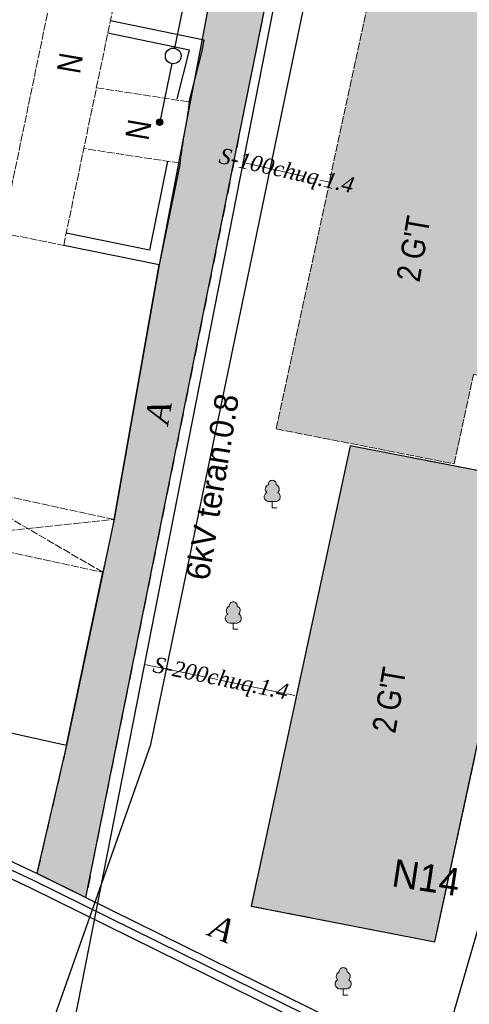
# Model space of a CAD drawing. Extents: x 352696 to 405256, y 4162769 to 4241487.
# Tile 90 of 148: x 403999 to 404027, y 4240239 to 4240302. Entities that reach past the tile are written whole.
import ezdxf
from ezdxf.enums import TextEntityAlignment as Align

# ---------------------------------------------------------------- set-up
doc = ezdxf.new("R2010")
doc.units = 0
doc.header["$LTSCALE"] = 0.5
doc.header["$MEASUREMENT"] = 0
for name, pattern in [('Build_Contour_Resid_m1', [1, 1, 0]), ('Commnctn_Waterpipes_Line_Unground_m1', [10, 8, -0.5, 1, -0.5]), ('Д_ТРОТ_ТРУБА', [3, 1.5, -1.5]), ('ЗД_СТР_РАЗВ', [3, 2, -1])]:
    doc.linetypes.add(name, pattern=pattern)
for name, color, linetype in [('(007) Здания', 7, 'Continuous'), ('(014) Водопровод', 5, 'ИК_Водопровод -------в--------'), ('(017) Канализация', 33, 'KANALIS_K_1'), ('(022) Возд. Линии', 7, 'Continuous'), ('(025) Дорога', 7, 'Continuous'), ('(028) Гидротехн.', 7, 'Continuous'), ('(040) Ограда', 7, 'Continuous'), ('кабель', 1, 'Continuous')]:
    doc.layers.add(name, color=color, linetype=linetype)
doc.layers.add('.', color=7, linetype='Continuous', lineweight=15)
for name, color, linetype, lineweight, true_color in [('AUTO#_ROADS_MTRAL_T', 7, 'Continuous', 15, 0x000000), ('COMMN_OBJCT_WATER_L', 7, 'Continuous', 15, 0x000000), ('COMMN_OBJCT_WATER_T', 7, 'Continuous', 15, 0x000000), ('GREEN_VGTAT_#####_B', 7, 'Continuous', 15, 0x000000)]:
    doc.layers.add(name, color=color, linetype=linetype, lineweight=lineweight, true_color=true_color)
doc.layers.add('BUILD_RESID_CNTUR_P', color=7, linetype='Continuous', true_color=0x000000)
doc.layers.add('BUILD_RESID_TITLE_T', color=7, linetype='Continuous', true_color=0x000000)
doc.styles.add('BM-431', font='txt')
doc.styles.add('P-131', font='txt')
doc.styles.add('S', font='txtwr', dxfattribs={"oblique": 15})
doc.styles.add('БМ-431 (Times New Roman К)', font='timesi.ttf', dxfattribs={"height": 1})
doc.styles.add('Р-131 (Arial Narrow)', font='ARIALN.TTF', dxfattribs={"height": 1})
doc.linetypes.add('KANALIS_K_1', pattern='A,1,[">",Standard,S=1.8,R=0,X=-0.9,Y=-0.9],3,-1,["К",Standard,S=1.8,R=0,X=-0.9,Y=-0.9],-1,10', length=16)
doc.linetypes.add('ИК_Водопровод -------в--------', pattern='A,9,-0.6,["В",Standard,S=1.2,R=0,X=0,Y=-0.6],-1.2', length=10.8)
doc.linetypes.add('ИК_Э_КАБ_ВН', pattern='A,8,-2,["<<",Standard,S=1,R=0,X=0,Y=-0.5],8,[">>",Standard,S=1,R=0,X=-1,Y=-0.5],-2', length=20)
doc.linetypes.add('ОГРАДА_V_ПРОВ', pattern='A,2.5,["v",Standard,S=1,R=0,X=0,Y=0],5,["v",Standard,S=1,R=180,X=0,Y=0],2.5', length=10)
doc.linetypes.add('ОГРАДА_ДЕР', pattern='A,2.5,["|",Standard,S=0.8,R=0,X=0,Y=-0.8],2.5', length=5)
doc.linetypes.add('ОГРАДА_М_1М', pattern='A,2.5,["о",Standard,S=1,R=0,X=0,Y=-0.35],0.5,["0",Standard,S=0.5,R=0,X=-0.3,Y=-0.25],2.5', length=5.5)

# ---------------------------------------------------------------- blocks, each defined once
blk = doc.blocks.new('sv')
at = {"layer": '(022) Возд. Линии'}
blk.add_circle((0, 0), 0.25, dxfattribs=at)
blk = doc.blocks.new('s3')
at = {"layer": '(022) Возд. Линии'}
h = blk.add_hatch(dxfattribs=at)
h.set_pattern_fill('ANSI31', color=256, scale=0.01, angle=180, style=0)
h.set_pattern_definition([(225, (0.1, 0), (0.02245064, -0.02245064), [])])
edge = h.paths.add_edge_path()
edge.add_arc((-1.9, 0), 0.1, 0, 360)
blk.add_lwpolyline([(0, 0), (-2, 0)], dxfattribs=at)
blk.add_circle((-1.9, 0), 0.1, dxfattribs=at)
blk = doc.blocks.new('s4')
at = {"layer": '(022) Возд. Линии'}
h = blk.add_hatch(dxfattribs=at)
h.set_pattern_fill('ANSI31', color=256, scale=0.01, style=0)
h.set_pattern_definition([(45, (-0.1, 0), (-0.02245064, 0.02245064), [])])
edge = h.paths.add_edge_path()
edge.add_arc((1.9, 0), 0.1, 0, 360)
blk.add_lwpolyline([(0, 0), (2, 0)], dxfattribs=at)
blk.add_circle((1.9, 0), 0.1, dxfattribs=at)
blk = doc.blocks.new('CharacteristicFol_m1')
at = {"layer": 'GREEN_VGTAT_#####_B', "linetype": 'Continuous', "lineweight": 13, "true_color": 0xfffffe}
h = blk.add_hatch(color=7, dxfattribs=at)
h.dxf.hatch_style = 1
h.paths.add_polyline_path([(0.7, 1.95, 0.545245), (0.49, 2.94, 0.44906), (0, 3.5, 0.44906), (-0.49, 2.94, 0.545245), (-0.7, 1.95, 0.73339), (-0.48, 0.8), (0.48, 0.8, 0.73339)])
at = {"layer": 'GREEN_VGTAT_#####_B', "color": 18, "linetype": 'Continuous', "lineweight": 13, "true_color": 0x000000}
for p, q in [((-0.48, 0.8), (0.48, 0.8)), ((0, 0), (0, 0.8)), ((0, 0), (0, 0.8)), ((0, 0), (0.6, 0))]:
    blk.add_line(p, q, dxfattribs=at)
for centre, radius, start, end in [((-0.28, 2.38), 0.602, 111.2452, 225.6501), ((0, 3), 0.501, 90.2911, 187.0229), ((0, 3), 0.501, 352.9771, 89.7089), ((0.28, 2.38), 0.602, 314.3499, 68.7548), ((-0.41, 1.41), 0.612, 118.4195, 263.4433), ((0.41, 1.41), 0.612, 276.5567, 61.5805)]:
    blk.add_arc(centre, radius, start, end, dxfattribs=at)
blk = doc.blocks.new('wewewrwerwer')
at = {"layer": '(007) Здания'}
blk.add_lwpolyline([(403083.07, 4240274.78), (403076.78, 4240245.53), (403088.44, 4240243.25), (403094.73, 4240272.5)], close=True, dxfattribs=at)
at = {"layer": '(014) Водопровод', "flags": 128}
blk.add_lwpolyline([(403057.771, 4240198.611), (403081.724, 4240320.576), (403100.516, 4240315.974), (403177.328, 4240298.135)], dxfattribs=at)
at = {"layer": '(017) Канализация', "linetype": 'KANALIS_K_1', "flags": 128}
blk.add_lwpolyline([(403095.546, 4240259.188), (403079.9, 4240205.21), (403097.691, 4240178.579), (403117.752, 4240170.709)], dxfattribs=at)
at = {"layer": '(025) Дорога', "linetype": 'Д_ТРОТ_ТРУБА', "flags": 128}
blk.add_lwpolyline([(403106.22, 4240307.19), (403079.82, 4240313.46), (403066.277, 4240246.07)], dxfattribs=at)
at = {"layer": '(025) Дорога', "linetype": 'ЗД_СТР_РАЗВ'}
blk.add_lwpolyline([(403065.06, 4240255.752), (403063.18, 4240247.6)], dxfattribs=at)
at = {"layer": '(028) Гидротехн.', "color": 3}
blk.add_lwpolyline([(403136.988, 4240210.596), (403062.963, 4240247.15), (403016.84, 4240268.833), (403007.296, 4240271.796)], dxfattribs=at)
at = {"layer": '(028) Гидротехн.'}
for points in [[(403136.94, 4240211.16), (403063.18, 4240247.6), (403017.021, 4240269.3), (403007.445, 4240272.274)], [(403136.497, 4240210.264), (403062.746, 4240246.699), (403016.658, 4240268.366), (403007.148, 4240271.319)]]:
    blk.add_lwpolyline(points, dxfattribs=at)
at = {"layer": '(040) Ограда', "flags": 128}
for points in [[(403072.85, 4240296.63), (403073.64, 4240299.76), (403073.803, 4240300.544), (403067.838, 4240301.781)], [(403071.468, 4240292.86), (403070.316, 4240287.214), (403065.036, 4240288.291)]]:
    blk.add_lwpolyline(points, dxfattribs=at)
at = {"layer": '(040) Ограда', "linetype": 'ОГРАДА_ДЕР', "flags": 128}
for points in [[(403072.075, 4240296.826), (403072.856, 4240299.923), (403067.676, 4240300.998)], [(403072.26, 4240292.74), (403070.94, 4240286.27), (403064.876, 4240287.508)]]:
    blk.add_lwpolyline(points, dxfattribs=at)
at = {"layer": '(040) Ограда', "linetype": 'ОГРАДА_М_1М', "flags": 128}
blk.add_lwpolyline([(403068.08, 4240270.1), (403070.94, 4240286.27)], dxfattribs=at)
at = {"layer": '(040) Ограда', "linetype": 'ОГРАДА_V_ПРОВ', "flags": 128}
blk.add_lwpolyline([(403057.13, 4240268.93), (403054.26, 4240258.15), (403065.06, 4240255.752), (403067.361, 4240266.74)], dxfattribs=at)
at = {"layer": 'BUILD_RESID_CNTUR_P', "color": 18, "linetype": 'Build_Contour_Resid_m1', "lineweight": 13, "true_color": 0x000000}
for points in [[(403066.17, 4240313.43), (403063.85, 4240302.25), (403060.957, 4240288.307), (403064.876, 4240287.508), (403070.085, 4240312.61)], [(403066.955, 4240297.525), (403072.85, 4240296.63), (403072.26, 4240292.74), (403066.154, 4240293.666)], [(403083.07, 4240274.78), (403076.78, 4240245.53), (403088.44, 4240243.25), (403094.73, 4240272.5), (403083.07, 4240274.78)], [(403067.361, 4240266.74), (403057.85, 4240272.291)], [(403057.13, 4240268.93), (403068.08, 4240270.1)]]:
    blk.add_lwpolyline(points, dxfattribs=at)
for points in [[(403084.66, 4240305.1), (403078.37, 4240275.85), (403089.67, 4240273.63), (403090.89, 4240279.317), (403096.292, 4240278.28), (403098.443, 4240290.374), (403093.729, 4240291.171), (403095.96, 4240302.88)], [(403057.13, 4240268.93), (403067.361, 4240266.74), (403068.08, 4240270.1), (403057.85, 4240272.291)]]:
    blk.add_lwpolyline(points, close=True, dxfattribs=at)
at = {"layer": 'COMMN_OBJCT_WATER_L', "color": 5, "linetype": 'Commnctn_Waterpipes_Line_Unground_m1', "lineweight": 15, "true_color": 0x0000ff, "flags": 128}
for points in [[(403076.263, 4240292.773), (403081.742, 4240291.529)], [(403070.001, 4240260.887), (403079.653, 4240258.888)]]:
    blk.add_lwpolyline(points, dxfattribs=at)
at = {"layer": 'кабель', "color": 1, "linetype": 'ИК_Э_КАБ_ВН'}
blk.add_lwpolyline([(403018.142, 4240116.222), (403019.782, 4240116.456), (403016.332, 4240137.84), (403018.159, 4240156.442), (403028.671, 4240177.634), (403041.46, 4240186.91), (403052.283, 4240191.39), (403059.455, 4240224.804), (403070.415, 4240255.804), (403082.053, 4240311.938), (403085.429, 4240326.355), (403096.923, 4240323.351), (403102.405, 4240350.301), (403095.399, 4240351.692), (403095.399, 4240351.692)], dxfattribs=at)
at = {"layer": '(022) Возд. Линии', "xscale": 1.999999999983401, "yscale": 1.999999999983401, "zscale": 1.999999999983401, "rotation": 78.48967128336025}
for name, p in [('s4', (403071.93, 4240300.041)), ('s3', (403071.731, 4240299.064))]:
    blk.add_blockref(name, p, dxfattribs=at)
at = {"layer": '(022) Возд. Линии', "xscale": 2, "yscale": 2, "zscale": 2}
blk.add_blockref('sv', (403071.83, 4240299.55), dxfattribs=at)
at = {"layer": 'GREEN_VGTAT_#####_B', "color": 18, "true_color": 0x000000, "xscale": 0.5, "yscale": 0.5, "zscale": 0.5}
for p in [(403078.116, 4240270.836), (403075.64, 4240263.115), (403082.62, 4240239.871)]:
    blk.add_blockref('CharacteristicFol_m1', p, dxfattribs=at)
at = {"layer": '(007) Здания', "style": 'P-131'}
blk.add_text('N14', height=1.75, rotation=351.3193, dxfattribs=at).set_placement((403085.629, 4240246.802))
at = {"color": 7, "style": 'S', "oblique": 15, "flags": 8}
blk.add_attdef('SK', (403148.112, 4240555.257), '', height=2, dxfattribs=at)
at = {"layer": 'AUTO#_ROADS_MTRAL_T', "color": 18, "true_color": 0x000000, "style": 'БМ-431 (Times New Roman К)'}
for rotation, p in [(80.25743, (403071.629, 4240276.775)), (337.28031, (403074.629, 4240243.404))]:
    blk.add_text('A', height=1.5, rotation=rotation, dxfattribs=at).set_placement(p, align=Align.CENTER)
at = {"layer": 'BUILD_RESID_TITLE_T', "color": 18, "true_color": 0x000000, "style": 'Р-131 (Arial Narrow)'}
for s, p in [('N', (403065.906, 4240298.357)), ('N', (403070.254, 4240294.127)), ("2 G'T", (403087.454, 4240285.127)), ("2 G'T", (403085.917, 4240256.451))]:
    blk.add_text(s, height=1.5, rotation=80.20182, dxfattribs=at).set_placement(p)
at = {"layer": 'COMMN_OBJCT_WATER_T', "color": 18, "linetype": 'Continuous', "true_color": 0x000000, "style": 'БМ-431 (Times New Roman К)'}
for s, rotation, p in [('S-100chuq.1.4', 347.21074, (403079.003, 4240292.151)), ('S-200chuq.1.4', 348.30002, (403074.827, 4240259.888))]:
    blk.add_text(s, height=1, rotation=rotation, dxfattribs=at).set_placement(p, align=Align.MIDDLE)
at = {"layer": 'кабель', "color": 18, "lineweight": 30, "true_color": 0x000000, "style": 'BM-431'}
blk.add_text('6kV teran.0.8', height=1.5, rotation=80.73004, dxfattribs=at).set_placement((403074.309, 4240272.171), align=Align.MIDDLE_CENTER)
blk = doc.blocks.new('rew342342324432')
at = {"layer": '.', "lineweight": 30, "ltscale": 100, "true_color": 0x636466, "transparency": 33554687}
h = blk.add_hatch(color=251, dxfattribs=at)
h.dxf.hatch_style = 1
h.paths.add_polyline_path([(403600.898, 4240321.525), (403584.465, 4240325.672), (403584.298, 4240325.794), (403534.038, 4240338.478), (403533.327, 4240335.663), (403656.58, 4240304.35), (403642.39, 4240302.741), (403577.056, 4240318.238), (403576.36, 4240314.851), (403575.71, 4240311.441), (403570.94, 4240286.281), (403568.08, 4240270.111), (403565.06, 4240255.752), (403563.18, 4240247.611), (403566.277, 4240246.07), (403579.82, 4240313.46), (403606.22, 4240307.19), (403641.55, 4240298.761), (403651.41, 4240299.001), (403636.821, 4240225.177), (403634.69, 4240214.408), (403643.64, 4240209.617), (403644.464, 4240213.581), (403643.02, 4240213.891), (403643.442, 4240216.087), (403644.958, 4240223.521), (403640.718, 4240224.257), (403642.784, 4240236.433), (403656.508, 4240300.682), (403671.7, 4240297.541), (403676.707, 4240295.672), (403677.691, 4240302.252), (403663.792, 4240305.48), (403655.837, 4240307.657), (403604.758, 4240320.613)])
at = {"layer": '(025) Дорога', "linetype": 'Д_ТРОТ_ТРУБА', "flags": 128}
blk.add_lwpolyline([(403606.22, 4240307.19), (403579.82, 4240313.46), (403566.277, 4240246.07)], dxfattribs=at)
at = {"linetype": 'Continuous'}
blk.add_lwpolyline([(403575.71, 4240311.441), (403570.94, 4240286.281), (403568.08, 4240270.111), (403565.06, 4240255.752), (403563.18, 4240247.611), (403566.277, 4240246.07), (403579.82, 4240313.46)], dxfattribs=at)
blk = doc.blocks.new('rw32234324324324')
at = {"layer": '.'}
h = blk.add_hatch(color=41, dxfattribs=at)
h.dxf.hatch_style = 1
h.paths.add_polyline_path([(403591.26, 4240332.78), (403593.82, 4240344.55), (403535.09, 4240357.25), (403532.64, 4240345.31)])
h.paths.add_polyline_path([(403635.758, 4240323.046), (403637.05, 4240329.43), (403637.292, 4240329.378), (403638.43, 4240334.64), (403609.16, 4240340.97), (403606.562, 4240328.954)])
h.paths.add_polyline_path([(403637.05, 4240329.43), (403666.52, 4240322.89), (403664.12, 4240311.03), (403634.65, 4240317.57)])
h.paths.add_polyline_path([(403669.51, 4240335.35), (403681.23, 4240332.59), (403677.84, 4240316.79), (403677.7, 4240316.824), (403674.6, 4240303.23), (403664.18, 4240305.54), (403668.506, 4240324.513), (403667.51, 4240324.7)])
h.paths.add_polyline_path([(403659.37, 4240292.68), (403670.35, 4240290.4), (403654.42, 4240213.8), (403643.44, 4240216.08)])
h.paths.add_polyline_path([(403583.07, 4240274.78), (403576.78, 4240245.53), (403588.44, 4240243.25), (403594.73, 4240272.5)])
h.paths.add_polyline_path([(403572.37, 4240237.63), (403585.55, 4240234.42), (403578.91, 4240207.77), (403565.73, 4240210.98)])
h.paths.add_polyline_path([(403584.66, 4240305.1), (403578.37, 4240275.85), (403589.67, 4240273.63), (403590.89, 4240279.317), (403596.292, 4240278.28), (403598.443, 4240290.374), (403593.729, 4240291.171), (403595.96, 4240302.88)])
h.paths.add_polyline_path([(403585.05, 4240202.81), (403587.88, 4240215.02), (403651.11, 4240199.83), (403648.22, 4240187.61)])
h.paths.add_polyline_path([(403609.98, 4240297.66), (403615.443, 4240296.498), (403614.194, 4240290.629), (403608.731, 4240291.792)])
h.paths.add_polyline_path([(403601.481, 4240257.717), (403622, 4240253.62), (403623.19, 4240259.58), (403607.566, 4240262.7), (403608.61, 4240268.92), (403609.772, 4240268.725), (403611.4, 4240276.88), (403605.812, 4240278.07)])
h.paths.add_polyline_path([(403628.997, 4240289.469), (403629.83, 4240293.46), (403623.87, 4240294.705), (403623.037, 4240290.713)])
at = {"layer": '(007) Здания'}
blk.add_lwpolyline([(403583.07, 4240274.78), (403576.78, 4240245.53), (403588.44, 4240243.25), (403594.73, 4240272.5), (403583.07, 4240274.78)], dxfattribs=at)
at = {"layer": 'BUILD_RESID_CNTUR_P', "color": 18, "linetype": 'Build_Contour_Resid_m1', "lineweight": 13, "true_color": 0x000000}
blk.add_lwpolyline([(403584.66, 4240305.1), (403578.37, 4240275.85), (403589.67, 4240273.63), (403590.89, 4240279.317), (403596.292, 4240278.28), (403598.443, 4240290.374), (403593.729, 4240291.171), (403595.96, 4240302.88)], close=True, dxfattribs=at)

msp = doc.modelspace()

# ---------------------------------------------------------------- hatches: boundary and pattern name
at = {"layer": '.', "lineweight": 20, "ltscale": 100, "true_color": 0xffffff}
h = msp.add_hatch(color=7, dxfattribs=at)
h.dxf.hatch_style = 1
h.paths.add_polyline_path([(404243.2569, 4240159.2004), (404243.2569, 4240381.9504), (403943.045, 4240381.9504), (403943.045, 4240159.2004)])
h.paths.add_polyline_path([(404239.5069, 4240206.3173), (404239.5069, 4240172.6986), (403958.045, 4240172.6986), (403958.045, 4240378.2004), (404239.5069, 4240378.2004)], flags=16)

# ---------------------------------------------------------------- block references
at = {"color": 1, "linetype": 'Continuous', "lineweight": 50}
for name, p in [('wewewrwerwer', (936.52, 0)), ('rw32234324324324', (436.52, 0)), ('rew342342324432', (436.52, 0))]:
    msp.add_blockref(name, p, dxfattribs=at)

doc.saveas('drawing.dxf')
